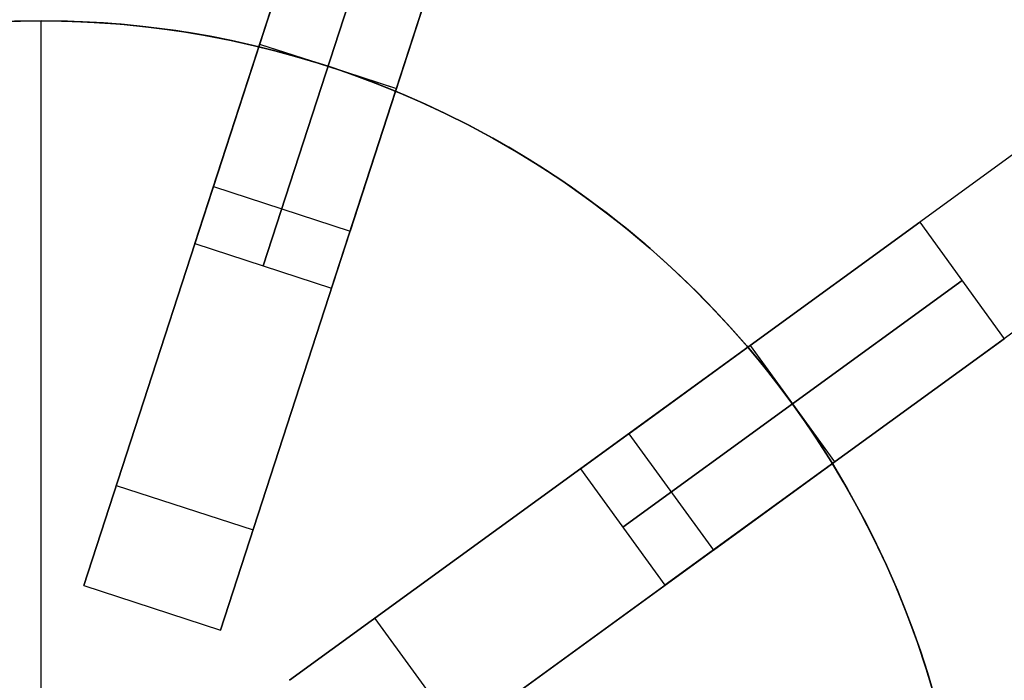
# Model space of a CAD drawing. Header units: centimetres. Extents: x 100.6 to 125.6, y -12.1 to 12.1.
# Tile 8 of 10: x 112.9 to 121.2, y 2.2 to 7.8. Entities that reach past the tile are written whole.
import ezdxf

# ---------------------------------------------------------------- set-up
doc = ezdxf.new("R2010")
doc.units = ezdxf.units.CM
doc.layers.add('Capa 04', color=7, linetype='Continuous')

msp = doc.modelspace()

# ---------------------------------------------------------------- linework, layer by layer
at = {"layer": 'Capa 04'}
for points in [[(116.4129, 12.0736), (114.5588, 6.3673)], [(117.5541, 11.7028), (115.7, 5.9965)], [(114.4043, 5.8917), (115.4858, 9.2204)], [(115.4858, 9.2204), (114.4043, 5.8917)], [(114.9749, 5.7063), (116.0565, 9.035)], [(116.0565, 9.035), (114.9749, 5.7063)], [(115.5455, 5.5209), (116.6271, 8.8496)], [(116.6271, 8.8496), (115.5455, 5.5209)], [(122.8808, 7.8327), (118.0267, 4.306)], [(111.3037, 7.534), (111.5352, 7.5861), (111.7661, 7.6307), (111.996, 7.6679), (112.2246, 7.698), (112.4517, 7.7211), (112.6769, 7.7373), (112.9, 7.7469), (113.1208, 7.75), (113.3416, 7.7469), (113.5647, 7.7373), (113.7899, 7.7211), (114.017, 7.698), (114.2456, 7.6679), (114.4755, 7.6307), (114.7064, 7.5861), (114.9379, 7.534)], [(111.3037, 7.534), (111.5352, 7.5861), (111.7661, 7.6307), (111.996, 7.6679), (112.2246, 7.698), (112.4517, 7.7211), (112.6769, 7.7373), (112.9, 7.7469), (113.1208, 7.75), (113.3416, 7.7469), (113.5647, 7.7373), (113.7899, 7.7211), (114.017, 7.698), (114.2456, 7.6679), (114.4755, 7.6307), (114.7064, 7.5861), (114.9379, 7.534)], [(114.9379, 7.534), (114.7064, 7.5861), (114.4755, 7.6307), (114.2456, 7.6679), (114.017, 7.698), (113.7899, 7.7211), (113.5647, 7.7373), (113.3416, 7.7469), (113.1208, 7.75), (112.9, 7.7469), (112.6769, 7.7373), (112.4517, 7.7211), (112.2246, 7.698), (111.996, 7.6679), (111.7661, 7.6307), (111.5352, 7.5861), (111.3037, 7.534)], [(114.9379, 7.534), (114.7064, 7.5861), (114.4755, 7.6307), (114.2456, 7.6679), (114.017, 7.698), (113.7899, 7.7211), (113.5647, 7.7373), (113.3416, 7.7469), (113.1208, 7.75), (112.9, 7.7469), (112.6769, 7.7373), (112.4517, 7.7211), (112.2246, 7.698), (111.996, 7.6679), (111.7661, 7.6307), (111.5352, 7.5861), (111.3037, 7.534)], [(120.5716, 2.1325), (120.5175, 2.3132), (120.4587, 2.4936), (120.3951, 2.6735), (120.3267, 2.8527), (120.2534, 3.0312), (120.1754, 3.2086), (120.0926, 3.3847), (120.005, 3.5595), (119.9126, 3.7327), (119.8156, 3.9041), (119.7139, 4.0736), (119.6075, 4.2409), (119.4966, 4.4058), (119.3813, 4.5682), (119.2615, 4.728), (119.1375, 4.8848), (119.0093, 5.0386), (118.8771, 5.1892), (118.7409, 5.3364), (118.6009, 5.4801), (118.4572, 5.6201), (118.31, 5.7563), (118.1594, 5.8885), (118.0056, 6.0167), (117.8488, 6.1408), (117.689, 6.2605), (117.5266, 6.3758), (117.3617, 6.4867), (117.1944, 6.5931), (117.0249, 6.6948), (116.8535, 6.7919), (116.6803, 6.8842), (116.5055, 6.9718), (116.3294, 7.0546), (116.152, 7.1326), (115.9735, 7.2059), (115.7943, 7.2743), (115.6143, 7.3379), (115.434, 7.3967), (115.2533, 7.4508), (115.0725, 7.5002), (114.8917, 7.545), (114.7112, 7.5851), (114.531, 7.6206), (114.3514, 7.6517), (114.1724, 7.6783), (113.9943, 7.7006), (113.8172, 7.7187), (113.6411, 7.7325), (113.4663, 7.7423), (113.2928, 7.7481), (113.1208, 7.75), (112.9488, 7.7481), (112.7753, 7.7423)], [(112.7753, 7.7423), (112.9488, 7.7481), (113.1208, 7.75), (113.2928, 7.7481), (113.4663, 7.7423), (113.6411, 7.7325), (113.8172, 7.7187), (113.9943, 7.7006), (114.1724, 7.6783), (114.3514, 7.6517), (114.531, 7.6206), (114.7112, 7.5851), (114.8917, 7.545), (115.0725, 7.5002), (115.2533, 7.4508), (115.434, 7.3967), (115.6143, 7.3379), (115.7943, 7.2743), (115.9735, 7.2059), (116.152, 7.1326), (116.3294, 7.0546), (116.5055, 6.9718), (116.6803, 6.8842), (116.8535, 6.7919), (117.0249, 6.6948), (117.1944, 6.5931), (117.3617, 6.4867), (117.5266, 6.3758), (117.689, 6.2605), (117.8488, 6.1408), (118.0056, 6.0167), (118.1594, 5.8885), (118.31, 5.7563), (118.4572, 5.6201), (118.6009, 5.4801), (118.7409, 5.3364), (118.8771, 5.1892), (119.0093, 5.0386), (119.1375, 4.8848), (119.2615, 4.728), (119.3813, 4.5682), (119.4966, 4.4058), (119.6075, 4.2409), (119.7139, 4.0736), (119.8156, 3.9041), (119.9126, 3.7327), (120.005, 3.5595), (120.0926, 3.3847), (120.1754, 3.2086), (120.2534, 3.0312), (120.3267, 2.8527), (120.3951, 2.6735), (120.4587, 2.4936), (120.5175, 2.3132), (120.5716, 2.1325)], [(113.1208, -7.75), (113.1208, 7.75)], [(113.1208, -7.75), (113.1208, 7.75)], [(113.1208, -7.75), (113.1208, 7.75)], [(113.1208, -7.75), (113.1208, 7.75)], [(113.4772, 3.0386), (114.9379, 7.534)], [(114.9379, 7.534), (113.4772, 3.0386)], [(114.5588, 6.3673), (114.9379, 7.534)], [(114.9379, 7.534), (114.5588, 6.3673)], [(114.945, 7.5561), (114.9379, 7.534)], [(114.945, 7.5561), (114.9379, 7.534)], [(114.9379, 7.534), (114.945, 7.5561)], [(114.9379, 7.534), (114.945, 7.5561)], [(114.9379, 7.534), (115.0824, 7.4977), (115.2269, 7.4583), (115.3714, 7.416), (115.5157, 7.3707)], [(114.9379, 7.534), (115.0824, 7.4977), (115.2269, 7.4583), (115.3714, 7.416), (115.5157, 7.3707)], [(114.9379, 7.534), (115.0824, 7.4977), (115.2269, 7.4583), (115.3714, 7.416), (115.5157, 7.3707)], [(115.5157, 7.3707), (115.3714, 7.416), (115.2269, 7.4583), (115.0824, 7.4977), (114.9379, 7.534)], [(114.945, 7.5561), (115.5157, 7.3707)], [(114.945, 7.5561), (115.5157, 7.3707)], [(114.945, 7.5561), (115.5157, 7.3707)], [(114.945, 7.5561), (115.5157, 7.3707)], [(114.945, 7.5561), (116.0863, 7.1853)], [(114.945, 7.5561), (116.0863, 7.1853)], [(114.945, 7.5561), (116.0863, 7.1853)], [(114.945, 7.5561), (116.0863, 7.1853)], [(115.5157, 7.3707), (115.6571, 7.3232), (115.7982, 7.2728), (115.9389, 7.2195), (116.0791, 7.1632)], [(115.5157, 7.3707), (115.6571, 7.3232), (115.7982, 7.2728), (115.9389, 7.2195), (116.0791, 7.1632)], [(115.5157, 7.3707), (116.0863, 7.1853)], [(115.5157, 7.3707), (116.0863, 7.1853)], [(115.5157, 7.3707), (115.6571, 7.3232), (115.7982, 7.2728), (115.9389, 7.2195), (116.0791, 7.1632)], [(116.0791, 7.1632), (115.9389, 7.2195), (115.7982, 7.2728), (115.6571, 7.3232), (115.5157, 7.3707)], [(115.5157, 7.3707), (116.0863, 7.1853)], [(115.5157, 7.3707), (116.0863, 7.1853)], [(114.6185, 2.6678), (116.0791, 7.1632)], [(116.0791, 7.1632), (114.6185, 2.6678)], [(115.7, 5.9965), (116.0791, 7.1632)], [(116.0791, 7.1632), (115.7, 5.9965)], [(116.0863, 7.1853), (116.0791, 7.1632)], [(116.0863, 7.1853), (116.0791, 7.1632)], [(116.0791, 7.1632), (116.0863, 7.1853)], [(116.0791, 7.1632), (116.0863, 7.1853)], [(116.0791, 7.1632), (116.2845, 7.0749), (116.4883, 6.9801), (116.6903, 6.8791), (116.8901, 6.7716), (117.0875, 6.6579), (117.2821, 6.538), (117.4738, 6.412), (117.6622, 6.28), (117.847, 6.1421), (118.0279, 5.9985), (118.2048, 5.8494), (118.3773, 5.6949), (118.5452, 5.5351), (118.7083, 5.3705), (118.8664, 5.201), (119.0192, 5.0271)], [(116.0791, 7.1632), (116.2845, 7.0749), (116.4883, 6.9801), (116.6903, 6.8791), (116.8901, 6.7716), (117.0875, 6.6579), (117.2821, 6.538), (117.4738, 6.412), (117.6622, 6.28), (117.847, 6.1421), (118.0279, 5.9985), (118.2048, 5.8494), (118.3773, 5.6949), (118.5452, 5.5351), (118.7083, 5.3705), (118.8664, 5.201), (119.0192, 5.0271)], [(119.0192, 5.0271), (118.8664, 5.201), (118.7083, 5.3705), (118.5452, 5.5351), (118.3773, 5.6949), (118.2048, 5.8494), (118.0279, 5.9985), (117.847, 6.1421), (117.6622, 6.28), (117.4738, 6.412), (117.2821, 6.538), (117.0875, 6.6579), (116.8901, 6.7716), (116.6903, 6.8791), (116.4883, 6.9801), (116.2845, 7.0749), (116.0791, 7.1632)], [(119.0192, 5.0271), (118.8664, 5.201), (118.7083, 5.3705), (118.5452, 5.5351), (118.3773, 5.6949), (118.2048, 5.8494), (118.0279, 5.9985), (117.847, 6.1421), (117.6622, 6.28), (117.4738, 6.412), (117.2821, 6.538), (117.0875, 6.6579), (116.8901, 6.7716), (116.6903, 6.8791), (116.4883, 6.9801), (116.2845, 7.0749), (116.0791, 7.1632)], [(123.5862, 6.8619), (118.7321, 3.3352)], [(114.5588, 6.3673), (115.7, 5.9965)], [(114.5588, 6.3673), (115.7, 5.9965)], [(114.5588, 6.3673), (115.7, 5.9965)], [(117.6222, 4.0121), (120.4538, 6.0694)], [(120.4538, 6.0694), (117.6222, 4.0121)], [(120.4538, 6.0694), (121.1591, 5.0985)], [(120.4538, 6.0694), (121.1591, 5.0985)], [(114.4043, 5.8917), (115.5455, 5.5209)], [(114.4043, 5.8917), (115.5455, 5.5209)], [(117.9749, 3.5267), (120.8065, 5.584)], [(120.8065, 5.584), (117.9749, 3.5267)], [(118.3276, 3.0413), (121.1591, 5.0985)], [(121.1591, 5.0985), (118.3276, 3.0413)], [(115.1952, 2.2488), (119.0192, 5.0271)], [(119.0192, 5.0271), (115.1952, 2.2488)], [(118.0267, 4.306), (119.0192, 5.0271)], [(119.0192, 5.0271), (118.0267, 4.306)], [(119.038, 5.0407), (119.0192, 5.0271)], [(119.038, 5.0407), (119.0192, 5.0271)], [(119.0192, 5.0271), (119.038, 5.0407)], [(119.0192, 5.0271), (119.038, 5.0407)], [(119.0192, 5.0271), (119.1156, 4.9117), (119.2097, 4.7945), (119.3014, 4.6757), (119.3907, 4.5553)], [(119.0192, 5.0271), (119.1156, 4.9117), (119.2097, 4.7945), (119.3014, 4.6757), (119.3907, 4.5553)], [(119.3907, 4.5553), (119.3014, 4.6757), (119.2097, 4.7945), (119.1156, 4.9117), (119.0192, 5.0271)], [(119.3907, 4.5553), (119.3014, 4.6757), (119.2097, 4.7945), (119.1156, 4.9117), (119.0192, 5.0271)], [(119.038, 5.0407), (119.3907, 4.5553)], [(119.038, 5.0407), (119.3907, 4.5553)], [(119.038, 5.0407), (119.3907, 4.5553)], [(119.038, 5.0407), (119.3907, 4.5553)], [(119.038, 5.0407), (119.7433, 4.0699)], [(119.038, 5.0407), (119.7433, 4.0699)], [(119.038, 5.0407), (119.7433, 4.0699)], [(119.038, 5.0407), (119.7433, 4.0699)], [(119.3907, 4.5553), (119.478, 4.4327), (119.5628, 4.3086), (119.6449, 4.1831), (119.7245, 4.0563)], [(119.3907, 4.5553), (119.478, 4.4327), (119.5628, 4.3086), (119.6449, 4.1831), (119.7245, 4.0563)], [(119.3907, 4.5553), (119.7433, 4.0699)], [(119.3907, 4.5553), (119.7433, 4.0699)], [(119.7245, 4.0563), (119.6449, 4.1831), (119.5628, 4.3085), (119.478, 4.4327), (119.3907, 4.5553)], [(119.7245, 4.0563), (119.6449, 4.1831), (119.5628, 4.3086), (119.478, 4.4327), (119.3907, 4.5553)], [(119.3907, 4.5553), (119.7433, 4.0699)], [(119.3907, 4.5553), (119.7433, 4.0699)], [(118.0267, 4.306), (118.7321, 3.3352)], [(118.0267, 4.306), (118.7321, 3.3352)], [(118.0267, 4.306), (118.7321, 3.3352)], [(115.9005, 1.2779), (119.7245, 4.0563)], [(119.7245, 4.0563), (115.9005, 1.2779)], [(118.7321, 3.3352), (119.7245, 4.0563)], [(119.7245, 4.0563), (118.7321, 3.3352)], [(119.7433, 4.0699), (119.7245, 4.0563)], [(119.7433, 4.0699), (119.7245, 4.0563)], [(119.7245, 4.0563), (119.7433, 4.0699)], [(119.7245, 4.0563), (119.7433, 4.0699)], [(119.7245, 4.0563), (119.847, 3.8498), (119.9625, 3.6406), (120.071, 3.4288), (120.1725, 3.215), (120.2669, 2.9993), (120.3542, 2.7821), (120.4344, 2.5639), (120.5076, 2.3448), (120.5737, 2.1253), (120.6329, 1.9055), (120.6852, 1.6859), (120.7307, 1.4668), (120.7696, 1.2484), (120.8019, 1.0309), (120.8279, 0.8147), (120.8475, 0.6)], [(119.7245, 4.0563), (119.847, 3.8498), (119.9625, 3.6406), (120.071, 3.4288), (120.1725, 3.215), (120.2669, 2.9993), (120.3542, 2.7821), (120.4344, 2.5639), (120.5076, 2.3448), (120.5737, 2.1253), (120.6329, 1.9055), (120.6852, 1.6859), (120.7307, 1.4668), (120.7696, 1.2484), (120.8019, 1.0309), (120.8279, 0.8147), (120.8475, 0.6)], [(120.8475, 0.6), (120.8279, 0.8147), (120.8019, 1.0309), (120.7696, 1.2484), (120.7307, 1.4668), (120.6852, 1.6859), (120.6329, 1.9055), (120.5737, 2.1253), (120.5076, 2.3448), (120.4344, 2.5639), (120.3542, 2.7821), (120.2669, 2.9993), (120.1725, 3.215), (120.071, 3.4288), (119.9625, 3.6406), (119.847, 3.8498), (119.7245, 4.0563)], [(120.8475, 0.6), (120.8279, 0.8147), (120.8019, 1.0309), (120.7696, 1.2484), (120.7307, 1.4668), (120.6852, 1.6859), (120.6329, 1.9055), (120.5737, 2.1253), (120.5076, 2.3448), (120.4344, 2.5639), (120.3542, 2.7821), (120.2669, 2.9993), (120.1725, 3.215), (120.071, 3.4288), (119.9625, 3.6406), (119.847, 3.8498), (119.7245, 4.0563)], [(117.6222, 4.0121), (118.3276, 3.0413)], [(117.6222, 4.0121), (118.3276, 3.0413)], [(113.7487, 3.8743), (114.89, 3.5034)], [(113.7487, 3.8743), (114.89, 3.5034)], [(113.4772, 3.0386), (114.6185, 2.6678)], [(113.4772, 3.0386), (114.6185, 2.6678)], [(113.4772, 3.0386), (114.6185, 2.6678)], [(113.4772, 3.0386), (114.6185, 2.6678)], [(113.4772, 3.0386), (114.6185, 2.6678)], [(113.4772, 3.0386), (114.6185, 2.6678)], [(115.906, 2.7652), (116.6114, 1.7944)], [(115.906, 2.7652), (116.6114, 1.7944)]]:
    msp.add_lwpolyline(points, dxfattribs=at)
at = {"layer": 'Capa 04', "extrusion": (-0.587785, 0.809017, 4.20208e-15)}
msp.add_lwpolyline([(-101.0166, -220.0989), (-101.0832, -220.0982), (-101.1504, -220.096), (-101.2181, -220.0922), (-101.2862, -220.0868), (-101.3548, -220.0798), (-101.4237, -220.0712), (-101.493, -220.0609), (-101.5625, -220.0489), (-101.6323, -220.0351), (-101.7022, -220.0196), (-101.7721, -220.0023), (-101.8421, -219.9831), (-101.9121, -219.9622), (-101.9819, -219.9394), (-102.0515, -219.9148), (-102.1209, -219.8883), (-102.19, -219.86), (-102.2587, -219.8298), (-102.3269, -219.7977), (-102.3945, -219.7638), (-102.4616, -219.728), (-102.5279, -219.6905), (-102.5935, -219.6511), (-102.6583, -219.6099), (-102.7221, -219.567), (-102.785, -219.5224), (-102.8468, -219.476), (-102.9075, -219.428), (-102.9671, -219.3784), (-103.0254, -219.3272), (-103.0823, -219.2745), (-103.138, -219.2203), (-103.1922, -219.1646), (-103.2449, -219.1077), (-103.2961, -219.0494), (-103.3457, -218.9898), (-103.3937, -218.9291), (-103.4401, -218.8673), (-103.4847, -218.8044), (-103.5276, -218.7406), (-103.5688, -218.6758), (-103.6082, -218.6102), (-103.6458, -218.5439), (-103.6815, -218.4768), (-103.7154, -218.4092), (-103.7475, -218.341), (-103.7777, -218.2723), (-103.806, -218.2032), (-103.8325, -218.1338), (-103.8571, -218.0642), (-103.8799, -217.9944), (-103.9008, -217.9244), (-103.92, -217.8544), (-103.9373, -217.7845), (-103.9528, -217.7146), (-103.9666, -217.6448), (-103.9786, -217.5753), (-103.9889, -217.506), (-103.9975, -217.4371), (-104.0045, -217.3685), (-104.0099, -217.3004), (-104.0137, -217.2327), (-104.0159, -217.1655), (-104.0166, -217.0989)], dxfattribs=at)
at = {"layer": 'Capa 04', "extrusion": (-0.587785, 0.809017, 3.10138e-15)}
msp.add_lwpolyline([(-104.0166, -183.0989), (-104.0159, -183.0324), (-104.0137, -182.9652), (-104.0099, -182.8975), (-104.0045, -182.8294), (-103.9975, -182.7608), (-103.9889, -182.6919), (-103.9786, -182.6226), (-103.9666, -182.5531), (-103.9528, -182.4833), (-103.9373, -182.4134), (-103.92, -182.3435), (-103.9008, -182.2735), (-103.8799, -182.2035), (-103.8571, -182.1337), (-103.8325, -182.0641), (-103.806, -181.9947), (-103.7777, -181.9256), (-103.7475, -181.8569), (-103.7154, -181.7887), (-103.6815, -181.7211), (-103.6458, -181.654), (-103.6082, -181.5877), (-103.5688, -181.5221), (-103.5276, -181.4573), (-103.4847, -181.3935), (-103.4401, -181.3306), (-103.3937, -181.2688), (-103.3457, -181.208), (-103.2961, -181.1485), (-103.2449, -181.0902), (-103.1922, -181.0332), (-103.138, -180.9776), (-103.0823, -180.9234), (-103.0254, -180.8707), (-102.9671, -180.8195), (-102.9075, -180.7699), (-102.8468, -180.7219), (-102.785, -180.6755), (-102.7221, -180.6309), (-102.6583, -180.588), (-102.5935, -180.5468), (-102.5279, -180.5074), (-102.4616, -180.4698), (-102.3945, -180.4341), (-102.3269, -180.4002), (-102.2587, -180.3681), (-102.19, -180.3379), (-102.1209, -180.3096), (-102.0515, -180.2831), (-101.9819, -180.2585), (-101.9121, -180.2357), (-101.8421, -180.2147), (-101.7721, -180.1956), (-101.7022, -180.1783), (-101.6323, -180.1628), (-101.5625, -180.149), (-101.493, -180.137), (-101.4237, -180.1267), (-101.3548, -180.1181), (-101.2862, -180.1111), (-101.2181, -180.1057), (-101.1504, -180.1019), (-101.0832, -180.0997), (-101.0166, -180.0989)], dxfattribs=at)
at = {"layer": 'Capa 04', "extrusion": (1, 0, 0)}
for points in [[(7.75, -190.0989), (7.75, -188.8989)], [(7.75, -210.0989), (7.75, -211.2989)], [(7.5561, -188.8989), (7.5561, -190.0989)], [(7.5561, -210.0989), (7.5561, -211.2989)], [(7.5561, -180.0989), (7.5561, -188.8989)], [(7.5561, -190.0989), (7.5561, -210.0989)], [(7.5561, -211.2989), (7.5561, -220.0989)], [(7.3707, -188.8989), (7.3707, -190.0989)], [(7.3707, -210.0989), (7.3707, -211.2989)], [(7.1853, -188.8989), (7.1853, -190.0989)], [(7.1853, -210.0989), (7.1853, -211.2989)], [(7.1853, -180.0989), (7.1853, -188.8989)], [(7.1853, -190.0989), (7.1853, -210.0989)], [(7.1853, -211.2989), (7.1853, -220.0989)], [(6.3673, -190.0989), (6.3673, -210.0989)], [(6.1819, -190.0989), (6.1819, -210.0989)], [(5.9965, -190.0989), (5.9965, -210.0989)], [(5.0407, -188.8989), (5.0407, -190.0989)], [(5.0407, -210.0989), (5.0407, -211.2989)], [(5.0407, -180.0989), (5.0407, -188.8989)], [(5.0407, -190.0989), (5.0407, -210.0989)], [(5.0407, -211.2989), (5.0407, -220.0989)], [(4.5553, -188.8989), (4.5553, -190.0989)], [(4.5553, -210.0989), (4.5553, -211.2989)], [(4.306, -190.0989), (4.306, -210.0989)], [(4.0699, -188.8989), (4.0699, -190.0989)], [(4.0699, -210.0989), (4.0699, -211.2989)], [(4.0699, -180.0989), (4.0699, -188.8989)], [(4.0699, -190.0989), (4.0699, -210.0989)], [(4.0699, -211.2989), (4.0699, -220.0989)], [(3.8206, -190.0989), (3.8206, -210.0989)], [(3.3352, -190.0989), (3.3352, -210.0989)], [(3.0386, -183.0989), (3.0386, -188.8989)], [(3.0386, -211.2989), (3.0386, -217.0989)], [(2.8532, -183.0989), (2.8532, -188.8989)], [(2.8532, -211.2989), (2.8532, -217.0989)], [(2.6678, -183.0989), (2.6678, -188.8989)], [(2.6678, -211.2989), (2.6678, -217.0989)]]:
    msp.add_lwpolyline(points, dxfattribs=at)
at = {"layer": 'Capa 04'}
for points in [[(115.5157, 7.3707), (115.5157, 7.3707)], [(115.5157, 7.3707), (115.5157, 7.3707)], [(119.3907, 4.5553), (119.3907, 4.5553)], [(119.3907, 4.5553), (119.3907, 4.5553)]]:
    msp.add_lwpolyline(points, close=True, dxfattribs=at)
at = {"layer": 'Capa 04', "extrusion": (-0.587785, 0.809017, 4.6453e-15)}
msp.add_lwpolyline([(-101.0166, -220.0989), (-101.0832, -220.0982), (-101.1504, -220.096), (-101.2181, -220.0922), (-101.2862, -220.0868), (-101.3548, -220.0798), (-101.4237, -220.0712), (-101.493, -220.0609), (-101.5625, -220.0489), (-101.6323, -220.0351), (-101.7022, -220.0196), (-101.7721, -220.0023), (-101.8421, -219.9831), (-101.9121, -219.9622), (-101.9819, -219.9394), (-102.0515, -219.9148), (-102.1209, -219.8883), (-102.19, -219.86), (-102.2587, -219.8298), (-102.3269, -219.7977), (-102.3945, -219.7638), (-102.4616, -219.728), (-102.5279, -219.6905), (-102.5935, -219.6511), (-102.6583, -219.6099), (-102.7221, -219.567), (-102.785, -219.5224), (-102.8468, -219.476), (-102.9075, -219.428), (-102.9671, -219.3784), (-103.0254, -219.3272), (-103.0823, -219.2745), (-103.138, -219.2203), (-103.1922, -219.1646), (-103.2449, -219.1077), (-103.2961, -219.0494), (-103.3457, -218.9898), (-103.3937, -218.9291), (-103.4401, -218.8673), (-103.4847, -218.8044), (-103.5276, -218.7406), (-103.5688, -218.6758), (-103.6082, -218.6102), (-103.6458, -218.5439), (-103.6815, -218.4768), (-103.7154, -218.4092), (-103.7475, -218.341), (-103.7777, -218.2723), (-103.806, -218.2032), (-103.8325, -218.1338), (-103.8571, -218.0642), (-103.8799, -217.9944), (-103.9008, -217.9244), (-103.92, -217.8544), (-103.9373, -217.7845), (-103.9528, -217.7146), (-103.9666, -217.6448), (-103.9786, -217.5753), (-103.9889, -217.506), (-103.9975, -217.4371), (-104.0045, -217.3685), (-104.0099, -217.3004), (-104.0137, -217.2327), (-104.0159, -217.1655), (-104.0166, -217.0989)], dxfattribs=at)
at = {"layer": 'Capa 04', "extrusion": (-0.587785, 0.809017, 2.06616e-15)}
msp.add_lwpolyline([(-104.0166, -183.0989), (-104.0159, -183.0324), (-104.0137, -182.9652), (-104.0099, -182.8975), (-104.0045, -182.8294), (-103.9975, -182.7608), (-103.9889, -182.6919), (-103.9786, -182.6226), (-103.9666, -182.5531), (-103.9528, -182.4833), (-103.9373, -182.4134), (-103.92, -182.3435), (-103.9008, -182.2735), (-103.8799, -182.2035), (-103.8571, -182.1337), (-103.8325, -182.0641), (-103.806, -181.9947), (-103.7777, -181.9256), (-103.7475, -181.8569), (-103.7154, -181.7887), (-103.6815, -181.7211), (-103.6458, -181.654), (-103.6082, -181.5877), (-103.5688, -181.5221), (-103.5276, -181.4573), (-103.4847, -181.3935), (-103.4401, -181.3306), (-103.3937, -181.2688), (-103.3457, -181.208), (-103.2961, -181.1485), (-103.2449, -181.0902), (-103.1922, -181.0332), (-103.138, -180.9776), (-103.0823, -180.9234), (-103.0254, -180.8707), (-102.9671, -180.8195), (-102.9075, -180.7699), (-102.8468, -180.7219), (-102.785, -180.6755), (-102.7221, -180.6309), (-102.6583, -180.588), (-102.5935, -180.5468), (-102.5279, -180.5074), (-102.4616, -180.4698), (-102.3945, -180.4341), (-102.3269, -180.4002), (-102.2587, -180.3681), (-102.19, -180.3379), (-102.1209, -180.3096), (-102.0515, -180.2831), (-101.9819, -180.2585), (-101.9121, -180.2357), (-101.8421, -180.2147), (-101.7721, -180.1956), (-101.7022, -180.1783), (-101.6323, -180.1628), (-101.5625, -180.149), (-101.493, -180.137), (-101.4237, -180.1267), (-101.3548, -180.1181), (-101.2862, -180.1111), (-101.2181, -180.1057), (-101.1504, -180.1019), (-101.0832, -180.0997), (-101.0166, -180.0989)], dxfattribs=at)
at = {"layer": 'Capa 04', "extrusion": (0.951057, -0.309017, 1.78274e-15)}
msp.add_lwpolyline([(37.9562, -217.0989), (37.957, -217.1655), (37.9592, -217.2327), (37.963, -217.3004), (37.9684, -217.3685), (37.9754, -217.4371), (37.984, -217.506), (37.9943, -217.5753), (38.0063, -217.6448), (38.0201, -217.7146), (38.0356, -217.7845), (38.0529, -217.8544), (38.0721, -217.9244), (38.093, -217.9944), (38.1158, -218.0642), (38.1404, -218.1338), (38.1669, -218.2032), (38.1952, -218.2723), (38.2254, -218.341), (38.2575, -218.4092), (38.2914, -218.4768), (38.3271, -218.5439), (38.3647, -218.6102), (38.4041, -218.6758), (38.4453, -218.7406), (38.4882, -218.8044), (38.5328, -218.8673), (38.5792, -218.9291), (38.6272, -218.9898), (38.6768, -219.0494), (38.728, -219.1077), (38.7807, -219.1646), (38.8349, -219.2203), (38.8905, -219.2745), (38.9475, -219.3272), (39.0058, -219.3784), (39.0654, -219.428), (39.1261, -219.476), (39.1879, -219.5224), (39.2508, -219.567), (39.3146, -219.6099), (39.3794, -219.6511), (39.445, -219.6905), (39.5113, -219.728), (39.5784, -219.7638), (39.646, -219.7977), (39.7142, -219.8298), (39.7829, -219.86), (39.852, -219.8883), (39.9214, -219.9148), (39.991, -219.9394), (40.0608, -219.9622), (40.1308, -219.9831), (40.2008, -220.0023), (40.2707, -220.0196), (40.3406, -220.0351), (40.4104, -220.0489), (40.4799, -220.0609), (40.5492, -220.0712), (40.6181, -220.0798), (40.6867, -220.0868), (40.7548, -220.0922), (40.8225, -220.096), (40.8897, -220.0982), (40.9562, -220.0989)], dxfattribs=at)
at = {"layer": 'Capa 04', "extrusion": (0.951057, -0.309017, 4.67555e-15)}
msp.add_lwpolyline([(40.9562, -180.0989), (40.8897, -180.0997), (40.8225, -180.1019), (40.7548, -180.1057), (40.6867, -180.1111), (40.6181, -180.1181), (40.5492, -180.1267), (40.4799, -180.137), (40.4104, -180.149), (40.3406, -180.1628), (40.2707, -180.1783), (40.2008, -180.1956), (40.1308, -180.2147), (40.0608, -180.2357), (39.991, -180.2585), (39.9214, -180.2831), (39.852, -180.3096), (39.7829, -180.3379), (39.7142, -180.3681), (39.646, -180.4002), (39.5784, -180.4341), (39.5113, -180.4698), (39.445, -180.5074), (39.3794, -180.5468), (39.3146, -180.588), (39.2508, -180.6309), (39.1879, -180.6755), (39.1261, -180.7219), (39.0654, -180.7699), (39.0058, -180.8195), (38.9475, -180.8707), (38.8905, -180.9234), (38.8349, -180.9776), (38.7807, -181.0332), (38.728, -181.0902), (38.6768, -181.1485), (38.6272, -181.208), (38.5792, -181.2688), (38.5328, -181.3306), (38.4882, -181.3935), (38.4453, -181.4573), (38.4041, -181.5221), (38.3647, -181.5877), (38.3271, -181.654), (38.2914, -181.7211), (38.2575, -181.7887), (38.2254, -181.8569), (38.1952, -181.9256), (38.1669, -181.9947), (38.1404, -182.0641), (38.1158, -182.1337), (38.093, -182.2035), (38.0721, -182.2735), (38.0529, -182.3435), (38.0356, -182.4134), (38.0201, -182.4833), (38.0063, -182.5531), (37.9943, -182.6226), (37.984, -182.6919), (37.9754, -182.7608), (37.9684, -182.8294), (37.963, -182.8975), (37.9592, -182.9652), (37.957, -183.0324), (37.9562, -183.0989)], dxfattribs=at)
at = {"layer": 'Capa 04', "extrusion": (0.951057, -0.309017, 2.9992e-15)}
msp.add_lwpolyline([(37.9562, -217.0989), (37.957, -217.1655), (37.9592, -217.2327), (37.963, -217.3004), (37.9684, -217.3685), (37.9754, -217.4371), (37.984, -217.506), (37.9943, -217.5753), (38.0063, -217.6448), (38.0201, -217.7146), (38.0356, -217.7845), (38.0529, -217.8544), (38.0721, -217.9244), (38.093, -217.9944), (38.1158, -218.0642), (38.1404, -218.1338), (38.1669, -218.2032), (38.1952, -218.2723), (38.2254, -218.341), (38.2575, -218.4092), (38.2914, -218.4768), (38.3271, -218.5439), (38.3647, -218.6102), (38.4041, -218.6758), (38.4453, -218.7406), (38.4882, -218.8044), (38.5328, -218.8673), (38.5792, -218.9291), (38.6272, -218.9898), (38.6768, -219.0494), (38.728, -219.1077), (38.7807, -219.1646), (38.8349, -219.2203), (38.8905, -219.2745), (38.9475, -219.3272), (39.0058, -219.3784), (39.0654, -219.428), (39.1261, -219.476), (39.1879, -219.5224), (39.2508, -219.567), (39.3146, -219.6099), (39.3794, -219.6511), (39.445, -219.6905), (39.5113, -219.728), (39.5784, -219.7638), (39.646, -219.7977), (39.7142, -219.8298), (39.7829, -219.86), (39.852, -219.8883), (39.9214, -219.9148), (39.991, -219.9394), (40.0608, -219.9622), (40.1308, -219.9831), (40.2008, -220.0023), (40.2707, -220.0196), (40.3406, -220.0351), (40.4104, -220.0489), (40.4799, -220.0609), (40.5492, -220.0712), (40.6181, -220.0798), (40.6867, -220.0868), (40.7548, -220.0922), (40.8225, -220.096), (40.8897, -220.0982), (40.9562, -220.0989)], dxfattribs=at)
at = {"layer": 'Capa 04', "extrusion": (0.951057, -0.309017, 4.45468e-15)}
msp.add_lwpolyline([(40.9562, -180.0989), (40.8897, -180.0997), (40.8225, -180.1019), (40.7548, -180.1057), (40.6867, -180.1111), (40.6181, -180.1181), (40.5492, -180.1267), (40.4799, -180.137), (40.4104, -180.149), (40.3406, -180.1628), (40.2707, -180.1783), (40.2008, -180.1956), (40.1308, -180.2147), (40.0608, -180.2357), (39.991, -180.2585), (39.9214, -180.2831), (39.852, -180.3096), (39.7829, -180.3379), (39.7142, -180.3681), (39.646, -180.4002), (39.5784, -180.4341), (39.5113, -180.4698), (39.445, -180.5074), (39.3794, -180.5468), (39.3146, -180.588), (39.2508, -180.6309), (39.1879, -180.6755), (39.1261, -180.7219), (39.0654, -180.7699), (39.0058, -180.8195), (38.9475, -180.8707), (38.8905, -180.9234), (38.8349, -180.9776), (38.7807, -181.0332), (38.728, -181.0902), (38.6768, -181.1485), (38.6272, -181.208), (38.5792, -181.2688), (38.5328, -181.3306), (38.4882, -181.3935), (38.4453, -181.4573), (38.4041, -181.5221), (38.3647, -181.5877), (38.3271, -181.654), (38.2914, -181.7211), (38.2575, -181.7887), (38.2254, -181.8569), (38.1952, -181.9256), (38.1669, -181.9947), (38.1404, -182.0641), (38.1158, -182.1337), (38.093, -182.2035), (38.0721, -182.2735), (38.0529, -182.3435), (38.0356, -182.4134), (38.0201, -182.4833), (38.0063, -182.5531), (37.9943, -182.6226), (37.984, -182.6919), (37.9754, -182.7608), (37.9684, -182.8294), (37.963, -182.8975), (37.9592, -182.9652), (37.957, -183.0324), (37.9562, -183.0989)], dxfattribs=at)
at = {"layer": 'Capa 04', "extrusion": (0.951057, -0.309017, 1.49773e-14)}
msp.add_lwpolyline([(37.9562, -217.0989), (37.957, -217.1655), (37.9592, -217.2327), (37.963, -217.3004), (37.9684, -217.3685), (37.9754, -217.4371), (37.984, -217.506), (37.9943, -217.5753), (38.0063, -217.6448), (38.0201, -217.7146), (38.0356, -217.7845), (38.0529, -217.8544), (38.0721, -217.9244), (38.093, -217.9944), (38.1158, -218.0642), (38.1404, -218.1338), (38.1669, -218.2032), (38.1952, -218.2723), (38.2254, -218.341), (38.2575, -218.4092), (38.2914, -218.4768), (38.3271, -218.5439), (38.3647, -218.6102), (38.4041, -218.6758), (38.4453, -218.7406), (38.4882, -218.8044), (38.5328, -218.8673), (38.5792, -218.9291), (38.6272, -218.9898), (38.6768, -219.0494), (38.728, -219.1077), (38.7807, -219.1646), (38.8349, -219.2203), (38.8905, -219.2745), (38.9475, -219.3272), (39.0058, -219.3784), (39.0654, -219.428), (39.1261, -219.476), (39.1879, -219.5224), (39.2508, -219.567), (39.3146, -219.6099), (39.3794, -219.6511), (39.445, -219.6905), (39.5113, -219.728), (39.5784, -219.7638), (39.646, -219.7977), (39.7142, -219.8298), (39.7829, -219.86), (39.852, -219.8883), (39.9214, -219.9148), (39.991, -219.9394), (40.0608, -219.9622), (40.1308, -219.9831), (40.2008, -220.0023), (40.2707, -220.0196), (40.3406, -220.0351), (40.4104, -220.0489), (40.4799, -220.0609), (40.5492, -220.0712), (40.6181, -220.0798), (40.6867, -220.0868), (40.7548, -220.0922), (40.8225, -220.096), (40.8897, -220.0982), (40.9562, -220.0989)], dxfattribs=at)
at = {"layer": 'Capa 04', "extrusion": (0.951057, -0.309017, -6.71702e-15)}
msp.add_lwpolyline([(40.9562, -180.0989), (40.8897, -180.0997), (40.8225, -180.1019), (40.7548, -180.1057), (40.6867, -180.1111), (40.6181, -180.1181), (40.5492, -180.1267), (40.4799, -180.137), (40.4104, -180.149), (40.3406, -180.1628), (40.2707, -180.1783), (40.2008, -180.1956), (40.1308, -180.2147), (40.0608, -180.2357), (39.991, -180.2585), (39.9214, -180.2831), (39.852, -180.3096), (39.7829, -180.3379), (39.7142, -180.3681), (39.646, -180.4002), (39.5784, -180.4341), (39.5113, -180.4698), (39.445, -180.5074), (39.3794, -180.5468), (39.3146, -180.588), (39.2508, -180.6309), (39.1879, -180.6755), (39.1261, -180.7219), (39.0654, -180.7699), (39.0058, -180.8195), (38.9475, -180.8707), (38.8905, -180.9234), (38.8349, -180.9776), (38.7807, -181.0332), (38.728, -181.0902), (38.6768, -181.1485), (38.6272, -181.208), (38.5792, -181.2688), (38.5328, -181.3306), (38.4882, -181.3935), (38.4453, -181.4573), (38.4041, -181.5221), (38.3647, -181.5877), (38.3271, -181.654), (38.2914, -181.7211), (38.2575, -181.7887), (38.2254, -181.8569), (38.1952, -181.9256), (38.1669, -181.9947), (38.1404, -182.0641), (38.1158, -182.1337), (38.093, -182.2035), (38.0721, -182.2735), (38.0529, -182.3435), (38.0356, -182.4134), (38.0201, -182.4833), (38.0063, -182.5531), (37.9943, -182.6226), (37.984, -182.6919), (37.9754, -182.7608), (37.9684, -182.8294), (37.963, -182.8975), (37.9592, -182.9652), (37.957, -183.0324), (37.9562, -183.0989)], dxfattribs=at)
at = {"layer": 'Capa 04', "extrusion": (-0.587785, 0.809017, -6.64395e-15)}
msp.add_lwpolyline([(-94.5166, -217.0989), (-94.5174, -217.1655), (-94.5196, -217.2327), (-94.5234, -217.3004), (-94.5288, -217.3685), (-94.5358, -217.4371), (-94.5444, -217.506), (-94.5547, -217.5753), (-94.5667, -217.6448), (-94.5805, -217.7146), (-94.596, -217.7845), (-94.6133, -217.8544), (-94.6324, -217.9244), (-94.6534, -217.9944), (-94.6762, -218.0642), (-94.7008, -218.1338), (-94.7273, -218.2032), (-94.7556, -218.2723), (-94.7858, -218.341), (-94.8179, -218.4092), (-94.8518, -218.4768), (-94.8875, -218.5439), (-94.9251, -218.6102), (-94.9645, -218.6758), (-95.0057, -218.7406), (-95.0486, -218.8044), (-95.0932, -218.8673), (-95.1396, -218.9291), (-95.1876, -218.9898), (-95.2372, -219.0494), (-95.2884, -219.1077), (-95.3411, -219.1646), (-95.3953, -219.2203), (-95.4509, -219.2745), (-95.5079, -219.3272), (-95.5662, -219.3784), (-95.6258, -219.428), (-95.6865, -219.476), (-95.7483, -219.5224), (-95.8112, -219.567), (-95.875, -219.6099), (-95.9398, -219.6511), (-96.0054, -219.6905), (-96.0717, -219.728), (-96.1388, -219.7638), (-96.2064, -219.7977), (-96.2746, -219.8298), (-96.3433, -219.86), (-96.4124, -219.8883), (-96.4818, -219.9148), (-96.5514, -219.9394), (-96.6212, -219.9622), (-96.6912, -219.9831), (-96.7612, -220.0023), (-96.8311, -220.0196), (-96.901, -220.0351), (-96.9708, -220.0489), (-97.0403, -220.0609), (-97.1096, -220.0712), (-97.1785, -220.0798), (-97.2471, -220.0868), (-97.3152, -220.0922), (-97.3829, -220.096), (-97.4501, -220.0982), (-97.5166, -220.0989)], dxfattribs=at)
at = {"layer": 'Capa 04', "extrusion": (-0.587785, 0.809017, -7.98027e-15)}
msp.add_lwpolyline([(-97.5166, -180.0989), (-97.4501, -180.0997), (-97.3829, -180.1019), (-97.3152, -180.1057), (-97.2471, -180.1111), (-97.1785, -180.1181), (-97.1096, -180.1267), (-97.0403, -180.137), (-96.9708, -180.149), (-96.901, -180.1628), (-96.8311, -180.1783), (-96.7612, -180.1956), (-96.6912, -180.2147), (-96.6212, -180.2357), (-96.5514, -180.2585), (-96.4818, -180.2831), (-96.4124, -180.3096), (-96.3433, -180.3379), (-96.2746, -180.3681), (-96.2064, -180.4002), (-96.1388, -180.4341), (-96.0717, -180.4698), (-96.0054, -180.5074), (-95.9398, -180.5468), (-95.875, -180.588), (-95.8112, -180.6309), (-95.7483, -180.6755), (-95.6865, -180.7219), (-95.6258, -180.7699), (-95.5662, -180.8195), (-95.5079, -180.8707), (-95.4509, -180.9234), (-95.3953, -180.9776), (-95.3411, -181.0332), (-95.2884, -181.0902), (-95.2372, -181.1485), (-95.1876, -181.208), (-95.1396, -181.2688), (-95.0932, -181.3306), (-95.0486, -181.3935), (-95.0057, -181.4573), (-94.9645, -181.5221), (-94.9251, -181.5877), (-94.8875, -181.654), (-94.8518, -181.7211), (-94.8179, -181.7887), (-94.7858, -181.8569), (-94.7556, -181.9256), (-94.7273, -181.9947), (-94.7008, -182.0641), (-94.6762, -182.1337), (-94.6534, -182.2035), (-94.6324, -182.2735), (-94.6133, -182.3435), (-94.596, -182.4134), (-94.5805, -182.4833), (-94.5667, -182.5531), (-94.5547, -182.6226), (-94.5444, -182.6919), (-94.5358, -182.7608), (-94.5288, -182.8294), (-94.5234, -182.8975), (-94.5196, -182.9652), (-94.5174, -183.0324), (-94.5166, -183.0989)], dxfattribs=at)
at = {"layer": 'Capa 04', "extrusion": (-0.587785, 0.809017, -2.79405e-16)}
msp.add_lwpolyline([(-94.5166, -217.0989), (-94.5174, -217.1655), (-94.5196, -217.2327), (-94.5234, -217.3004), (-94.5288, -217.3685), (-94.5358, -217.4371), (-94.5444, -217.506), (-94.5547, -217.5753), (-94.5667, -217.6448), (-94.5805, -217.7146), (-94.596, -217.7845), (-94.6133, -217.8544), (-94.6324, -217.9244), (-94.6534, -217.9944), (-94.6762, -218.0642), (-94.7008, -218.1338), (-94.7273, -218.2032), (-94.7556, -218.2723), (-94.7858, -218.341), (-94.8179, -218.4092), (-94.8518, -218.4768), (-94.8875, -218.5439), (-94.9251, -218.6102), (-94.9645, -218.6758), (-95.0057, -218.7406), (-95.0486, -218.8044), (-95.0932, -218.8673), (-95.1396, -218.9291), (-95.1876, -218.9898), (-95.2372, -219.0494), (-95.2884, -219.1077), (-95.3411, -219.1646), (-95.3953, -219.2203), (-95.4509, -219.2745), (-95.5079, -219.3272), (-95.5662, -219.3784), (-95.6258, -219.428), (-95.6865, -219.476), (-95.7483, -219.5224), (-95.8112, -219.567), (-95.875, -219.6099), (-95.9398, -219.6511), (-96.0054, -219.6905), (-96.0717, -219.728), (-96.1388, -219.7638), (-96.2064, -219.7977), (-96.2746, -219.8298), (-96.3433, -219.86), (-96.4124, -219.8883), (-96.4818, -219.9148), (-96.5514, -219.9394), (-96.6212, -219.9622), (-96.6912, -219.9831), (-96.7612, -220.0023), (-96.8311, -220.0196), (-96.901, -220.0351), (-96.9708, -220.0489), (-97.0403, -220.0609), (-97.1096, -220.0712), (-97.1785, -220.0798), (-97.2471, -220.0868), (-97.3152, -220.0922), (-97.3829, -220.096), (-97.4501, -220.0982), (-97.5166, -220.0989)], dxfattribs=at)
at = {"layer": 'Capa 04', "extrusion": (-0.587785, 0.809017, -1.86381e-15)}
msp.add_lwpolyline([(-97.5166, -180.0989), (-97.4501, -180.0997), (-97.3829, -180.1019), (-97.3152, -180.1057), (-97.2471, -180.1111), (-97.1785, -180.1181), (-97.1096, -180.1267), (-97.0403, -180.137), (-96.9708, -180.149), (-96.901, -180.1628), (-96.8311, -180.1783), (-96.7612, -180.1956), (-96.6912, -180.2147), (-96.6212, -180.2357), (-96.5514, -180.2585), (-96.4818, -180.2831), (-96.4124, -180.3096), (-96.3433, -180.3379), (-96.2746, -180.3681), (-96.2064, -180.4002), (-96.1388, -180.4341), (-96.0717, -180.4698), (-96.0054, -180.5074), (-95.9398, -180.5468), (-95.875, -180.588), (-95.8112, -180.6309), (-95.7483, -180.6755), (-95.6865, -180.7219), (-95.6258, -180.7699), (-95.5662, -180.8195), (-95.5079, -180.8707), (-95.4509, -180.9234), (-95.3953, -180.9776), (-95.3411, -181.0332), (-95.2884, -181.0902), (-95.2372, -181.1485), (-95.1876, -181.208), (-95.1396, -181.2688), (-95.0932, -181.3306), (-95.0486, -181.3935), (-95.0057, -181.4573), (-94.9645, -181.5221), (-94.9251, -181.5877), (-94.8875, -181.654), (-94.8518, -181.7211), (-94.8179, -181.7887), (-94.7858, -181.8569), (-94.7556, -181.9256), (-94.7273, -181.9947), (-94.7008, -182.0641), (-94.6762, -182.1337), (-94.6534, -182.2035), (-94.6324, -182.2735), (-94.6133, -182.3435), (-94.596, -182.4134), (-94.5805, -182.4833), (-94.5667, -182.5531), (-94.5547, -182.6226), (-94.5444, -182.6919), (-94.5358, -182.7608), (-94.5288, -182.8294), (-94.5234, -182.8975), (-94.5196, -182.9652), (-94.5174, -183.0324), (-94.5166, -183.0989)], dxfattribs=at)
at = {"layer": 'Capa 04', "extrusion": (-0.587785, 0.809017, -7.40981e-15)}
msp.add_lwpolyline([(-94.5166, -217.0989), (-94.5174, -217.1655), (-94.5196, -217.2327), (-94.5234, -217.3004), (-94.5288, -217.3685), (-94.5358, -217.4371), (-94.5444, -217.506), (-94.5547, -217.5753), (-94.5667, -217.6448), (-94.5805, -217.7146), (-94.596, -217.7845), (-94.6133, -217.8544), (-94.6324, -217.9244), (-94.6534, -217.9944), (-94.6762, -218.0642), (-94.7008, -218.1338), (-94.7273, -218.2032), (-94.7556, -218.2723), (-94.7858, -218.341), (-94.8179, -218.4092), (-94.8518, -218.4768), (-94.8875, -218.5439), (-94.9251, -218.6102), (-94.9645, -218.6758), (-95.0057, -218.7406), (-95.0486, -218.8044), (-95.0932, -218.8673), (-95.1396, -218.9291), (-95.1876, -218.9898), (-95.2372, -219.0494), (-95.2884, -219.1077), (-95.3411, -219.1646), (-95.3953, -219.2203), (-95.4509, -219.2745), (-95.5079, -219.3272), (-95.5662, -219.3784), (-95.6258, -219.428), (-95.6865, -219.476), (-95.7483, -219.5224), (-95.8112, -219.567), (-95.875, -219.6099), (-95.9398, -219.6511), (-96.0054, -219.6905), (-96.0717, -219.728), (-96.1388, -219.7638), (-96.2064, -219.7977), (-96.2746, -219.8298), (-96.3433, -219.86), (-96.4124, -219.8883), (-96.4818, -219.9148), (-96.5514, -219.9394), (-96.6212, -219.9622), (-96.6912, -219.9831), (-96.7612, -220.0023), (-96.8311, -220.0196), (-96.901, -220.0351), (-96.9708, -220.0489), (-97.0403, -220.0609), (-97.1096, -220.0712), (-97.1785, -220.0798), (-97.2471, -220.0868), (-97.3152, -220.0922), (-97.3829, -220.096), (-97.4501, -220.0982), (-97.5166, -220.0989)], dxfattribs=at)
at = {"layer": 'Capa 04', "extrusion": (-0.587785, 0.809017, -2.41806e-15)}
msp.add_lwpolyline([(-97.5166, -180.0989), (-97.4501, -180.0997), (-97.3829, -180.1019), (-97.3152, -180.1057), (-97.2471, -180.1111), (-97.1785, -180.1181), (-97.1096, -180.1267), (-97.0403, -180.137), (-96.9708, -180.149), (-96.901, -180.1628), (-96.8311, -180.1783), (-96.7612, -180.1956), (-96.6912, -180.2147), (-96.6212, -180.2357), (-96.5514, -180.2585), (-96.4818, -180.2831), (-96.4124, -180.3096), (-96.3433, -180.3379), (-96.2746, -180.3681), (-96.2064, -180.4002), (-96.1388, -180.4341), (-96.0717, -180.4698), (-96.0054, -180.5074), (-95.9398, -180.5468), (-95.875, -180.588), (-95.8112, -180.6309), (-95.7483, -180.6755), (-95.6865, -180.7219), (-95.6258, -180.7699), (-95.5662, -180.8195), (-95.5079, -180.8707), (-95.4509, -180.9234), (-95.3953, -180.9776), (-95.3411, -181.0332), (-95.2884, -181.0902), (-95.2372, -181.1485), (-95.1876, -181.208), (-95.1396, -181.2688), (-95.0932, -181.3306), (-95.0486, -181.3935), (-95.0057, -181.4573), (-94.9645, -181.5221), (-94.9251, -181.5877), (-94.8875, -181.654), (-94.8518, -181.7211), (-94.8179, -181.7887), (-94.7858, -181.8569), (-94.7556, -181.9256), (-94.7273, -181.9947), (-94.7008, -182.0641), (-94.6762, -182.1337), (-94.6534, -182.2035), (-94.6324, -182.2735), (-94.6133, -182.3435), (-94.596, -182.4134), (-94.5805, -182.4833), (-94.5667, -182.5531), (-94.5547, -182.6226), (-94.5444, -182.6919), (-94.5358, -182.7608), (-94.5288, -182.8294), (-94.5234, -182.8975), (-94.5196, -182.9652), (-94.5174, -183.0324), (-94.5166, -183.0989)], dxfattribs=at)

doc.saveas('drawing.dxf')
